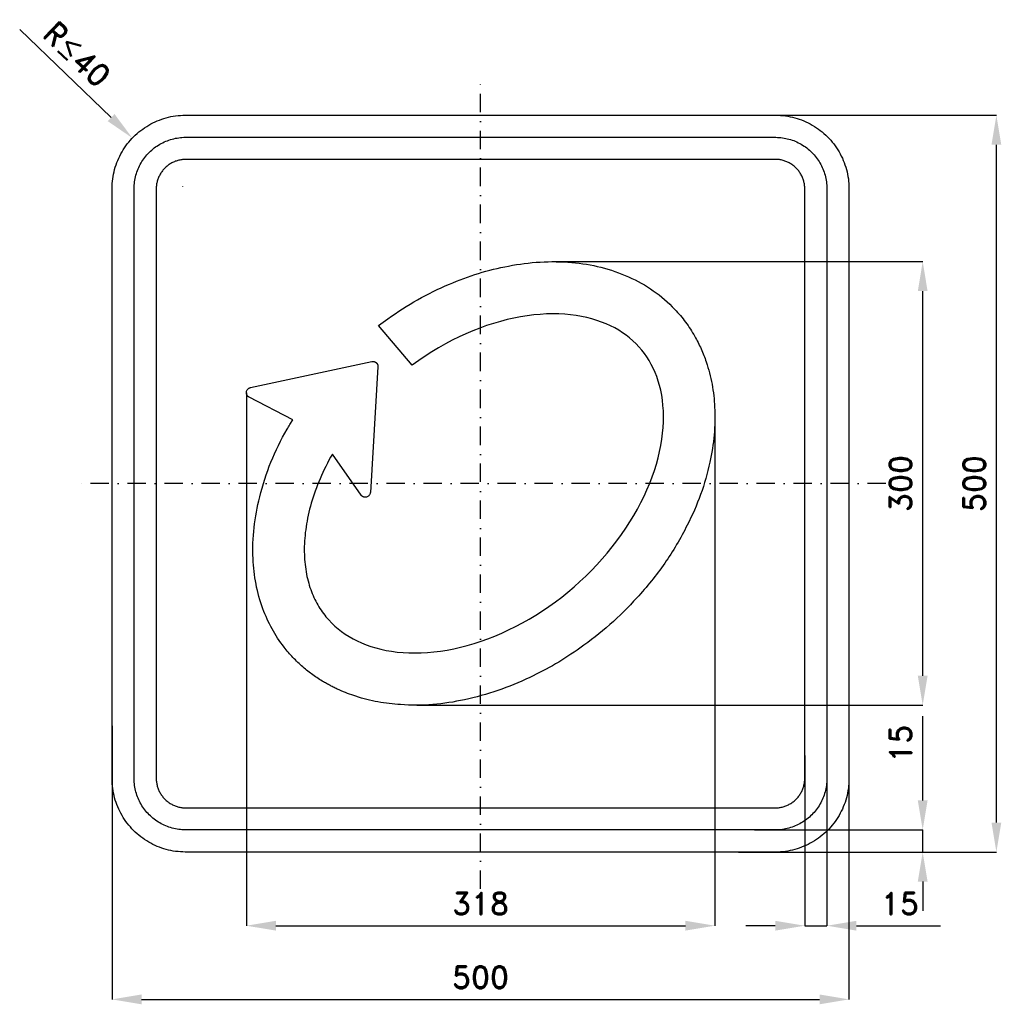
# Model space of a CAD drawing. Header units: millimetres. Extents: x -63 to 603, y -103 to 565.
import ezdxf

# ---------------------------------------------------------------- set-up
doc = ezdxf.new("R2010")
doc.units = ezdxf.units.MM
doc.header["$LTSCALE"] = 5
doc.linetypes.add('ČERCHOVANÁX2', pattern=[2, 1, -0.5, 0, -0.5])
doc.layers.add('Kóty', color=2, linetype='Continuous')
doc.layers.add('Značka', color=7, linetype='Continuous')
doc.styles.get("Standard").update_dxf_attribs({"font": 'romand.shx', "height": 15})
doc.dimstyles.new('Kopie Standard', dxfattribs={"dimtxt": 15, "dimasz": 20, "dimexe": 0.18, "dimexo": 0.0625, "dimgap": 7.5, "dimtad": 1, "dimdec": 0, "dimzin": 0, "dimdsep": 46, "dimtxsty": 'Standard', "dimcen": 0.09, "dimadec": 0, "dimazin": 0, "dimtfac": 1, "dimtdec": 0, "dimtofl": 0, "dimtmove": 0, "dimatfit": 3, "dimfxl": 1, "dimtolj": 1, "dimtzin": 0, "dimarcsym": 0})

# ---------------------------------------------------------------- blocks, each defined once
blk = doc.blocks.new('*D0')
at = {"layer": 'Defpoints', "color": 0, "transparency": 16777216}
for p in [(91.18, 311.62), (408.99, 291.32), (408.99, -50)]:
    blk.add_point(p, dxfattribs=at)
at = {"layer": 'Kóty', "color": 0, "lineweight": -2, "transparency": 16777216}
for p, q in [((91.18, 311.56), (91.18, -50.18)), ((408.99, 291.26), (408.99, -50.18)), ((111.18, -50), (388.99, -50))]:
    blk.add_line(p, q, dxfattribs=at)
at = {"layer": 'Kóty', "color": 0, "transparency": 16777216}
for points in [[(111.18, -46.67), (111.18, -53.33), (91.18, -50)], [(388.99, -46.67), (388.99, -53.33), (408.99, -50)]]:
    blk.add_solid(points, dxfattribs=at)
at = {"layer": 'Kóty', "color": 0, "transparency": 16777216, "insert": (250.08, -35), "char_height": 15, "attachment_point": 5}
blk.add_mtext('\\A1;318', dxfattribs=at)
blk = doc.blocks.new('*D1')
at = {"layer": 'Defpoints', "color": 0, "transparency": 16777216}
for p in [(500, 107.15), (0, 85.62), (500, -100)]:
    blk.add_point(p, dxfattribs=at)
at = {"layer": 'Kóty', "color": 0, "lineweight": -2, "transparency": 16777216}
for p, q in [((500, 107.08), (500, -100.18)), ((0, 85.56), (0, -100.18)), ((20, -100), (480, -100))]:
    blk.add_line(p, q, dxfattribs=at)
at = {"layer": 'Kóty', "color": 0, "transparency": 16777216}
for points in [[(20, -96.67), (20, -103.33), (0, -100)], [(480, -96.67), (480, -103.33), (500, -100)]]:
    blk.add_solid(points, dxfattribs=at)
at = {"layer": 'Kóty', "color": 0, "transparency": 16777216, "insert": (250, -85), "char_height": 15, "attachment_point": 5}
blk.add_mtext('\\A1;500', dxfattribs=at)
blk = doc.blocks.new('*D2')
at = {"layer": 'Defpoints', "color": 0, "transparency": 16777216}
for p in [(298.43, 400.62), (550, 400.62), (206.65, 99.62)]:
    blk.add_point(p, dxfattribs=at)
at = {"layer": 'Kóty', "color": 0, "lineweight": -2, "transparency": 16777216}
for p, q in [((298.49, 400.62), (550.18, 400.62)), ((550, 119.62), (550, 380.62)), ((206.72, 99.62), (550.18, 99.62))]:
    blk.add_line(p, q, dxfattribs=at)
at = {"layer": 'Kóty', "color": 0, "transparency": 16777216}
for points in [[(546.67, 380.62), (553.33, 380.62), (550, 400.62)], [(546.67, 119.62), (553.33, 119.62), (550, 99.62)]]:
    blk.add_solid(points, dxfattribs=at)
at = {"layer": 'Kóty', "color": 0, "transparency": 16777216, "insert": (535, 250.12), "char_height": 15, "attachment_point": 5, "rotation": 90}
blk.add_mtext('\\A1;300', dxfattribs=at)
blk = doc.blocks.new('*D3')
at = {"layer": 'Defpoints', "color": 0, "transparency": 16777216}
for p in [(424.53, 500), (600, 500), (424.97, 0)]:
    blk.add_point(p, dxfattribs=at)
at = {"layer": 'Kóty', "color": 0, "lineweight": -2, "transparency": 16777216}
for p, q in [((424.59, 500), (600.18, 500)), ((600, 20), (600, 480)), ((425.03, 0), (600.18, 0))]:
    blk.add_line(p, q, dxfattribs=at)
at = {"layer": 'Kóty', "color": 0, "transparency": 16777216}
for points in [[(596.67, 480), (603.33, 480), (600, 500)], [(596.67, 20), (603.33, 20), (600, 0)]]:
    blk.add_solid(points, dxfattribs=at)
at = {"layer": 'Kóty', "color": 0, "transparency": 16777216, "insert": (585, 250), "char_height": 15, "attachment_point": 5, "rotation": 90}
blk.add_mtext('\\A1;500', dxfattribs=at)
blk = doc.blocks.new('*D4')
at = {"layer": 'Defpoints', "color": 0, "transparency": 16777216}
for p in [(435.75, 15), (550, 15), (435.75, 0)]:
    blk.add_point(p, dxfattribs=at)
at = {"layer": 'Kóty', "color": 0, "lineweight": -2, "transparency": 16777216}
for p, q in [((550, 35), (550, 92.14)), ((435.81, 15), (550.18, 15)), ((435.81, 0), (550.18, 0)), ((550, -20), (550, -40))]:
    blk.add_line(p, q, dxfattribs=at)
at = {"layer": 'Kóty', "color": 0, "transparency": 16777216}
for points in [[(546.67, 35), (553.33, 35), (550, 15)], [(546.67, -20), (553.33, -20), (550, 0)]]:
    blk.add_solid(points, dxfattribs=at)
at = {"layer": 'Kóty', "color": 0, "transparency": 16777216, "insert": (535, 73.57), "char_height": 15, "attachment_point": 5, "rotation": 90}
blk.add_mtext('\\A1;15', dxfattribs=at)

msp = doc.modelspace()

# ---------------------------------------------------------------- linework, layer by layer
at = {"layer": 'Kóty'}
for p, q in [((-62.65, 558.07), (-0.62, 498.36)), ((47.96, 451.52), (48.14, 451.52)), ((48.05, 451.43), (48.05, 451.61)), ((485, 68.85), (485, -50.18)), ((470, 65.48), (470, -50.18)), ((450, -50), (430, -50)), ((505, -50), (562.14, -50))]:
    msp.add_line(p, q, dxfattribs=at)
for points in [[(550, 0), (550, 15)], [(470, -50), (485, -50)]]:
    msp.add_lwpolyline(points, dxfattribs=at)
for points in [[(1.7, 500.76), (-2.93, 495.96), (13.79, 484.49)], [(450, -46.67), (450, -53.33), (470, -50)], [(505, -46.67), (505, -53.33), (485, -50)]]:
    msp.add_solid(points, dxfattribs=at)
at = {"layer": 'Značka', "color": 6, "linetype": 'ČERCHOVANÁX2', "ltscale": 2.5}
for points in [[(250, -25), (250, 525)], [(525, 250), (-25, 250)]]:
    msp.add_lwpolyline(points, dxfattribs=at)
at = {"layer": 'Značka', "color": 3}
for points in [[(50, 0), (49.8, 0), (49.61, 0, -0.03218), (43.15, 0.45, -0.035443), (36.81, 1.77, -0.036267), (30.67, 3.85, -0.03442), (24.89, 6.76, -0.033722), (19.5, 10.36, -0.034085), (14.64, 14.64, -0.034209), (10.35, 19.5, -0.034229), (6.76, 24.89, -0.034044), (3.87, 30.67, -0.033412), (1.77, 36.81, -0.034127), (0.43, 43.15, -0.036745), (0, 49.61), (0, 49.8), (0, 50), (0, 450), (0, 450.2), (0, 450.39, -0.03218), (0.45, 456.85, -0.035443), (1.77, 463.19, -0.036267), (3.85, 469.33, -0.034422), (6.76, 475.11, -0.033722), (10.36, 480.5, -0.034087), (14.64, 485.36, -0.034208), (19.5, 489.65, -0.034231), (24.89, 493.24, -0.034039), (30.67, 496.13, -0.033412), (36.81, 498.23, -0.034124), (43.15, 499.57, -0.036741), (49.61, 500), (49.8, 500), (50, 500), (450, 500), (450.2, 500), (450.39, 500, -0.032179), (456.85, 499.55, -0.035442), (463.19, 498.23, -0.036264), (469.33, 496.15, -0.034416), (475.11, 493.24, -0.033719), (480.5, 489.64, -0.034088), (485.36, 485.36, -0.034205), (489.65, 480.5, -0.034231), (493.24, 475.11, -0.034041), (496.13, 469.33, -0.033413), (498.23, 463.19, -0.034124), (499.57, 456.85, -0.036741), (500, 450.39), (500, 450.2), (500, 450), (500, 50), (500, 49.8), (500, 49.61, -0.032179), (499.55, 43.15, -0.035442), (498.23, 36.81, -0.036264), (496.15, 30.67, -0.034415), (493.24, 24.89, -0.033719), (489.64, 19.5, -0.034086), (485.36, 14.64, -0.034205), (480.5, 10.35, -0.03423), (475.11, 6.76, -0.034046), (469.33, 3.87, -0.033413), (463.19, 1.77, -0.034127), (456.85, 0.43, -0.036745), (450.39, 0), (450.2, 0), (450, 0), (50, 0)], [(50, 15), (49.86, 15), (49.73, 15, -0.03218), (45.21, 15.32, -0.035443), (40.76, 16.24, -0.036267), (36.47, 17.69, -0.034421), (32.42, 19.73, -0.033721), (28.65, 22.25, -0.034085), (25.25, 25.25, -0.034209), (22.25, 28.65, -0.034229), (19.73, 32.42, -0.034044), (17.71, 36.47, -0.033412), (16.24, 40.76, -0.034127), (15.3, 45.21, -0.036745), (15, 49.73), (15, 49.86), (15, 50), (15, 450), (15, 450.14), (15, 450.27, -0.032181), (15.32, 454.79, -0.035442), (16.24, 459.24, -0.036269), (17.69, 463.53, -0.034425), (19.73, 467.58, -0.033726), (22.25, 471.35, -0.03408), (25.25, 474.75, -0.034207), (28.65, 477.75, -0.03422), (32.42, 480.26, -0.034045), (36.47, 482.29, -0.03341), (40.76, 483.76, -0.034129), (45.21, 484.7, -0.036744), (49.73, 485), (49.86, 485), (50, 485), (450, 485), (450.14, 485), (450.27, 485, -0.032179), (454.79, 484.68, -0.035441), (459.24, 483.76, -0.036271), (463.53, 482.31, -0.034422), (467.58, 480.26, -0.033719), (471.35, 477.75, -0.034074), (474.75, 474.75, -0.034205), (477.75, 471.35, -0.034219), (480.26, 467.58, -0.034043), (482.29, 463.53, -0.033408), (483.76, 459.24, -0.03413), (484.7, 454.79, -0.036744), (485, 450.27), (485, 450.14), (485, 450), (485, 50), (485, 49.86), (485, 49.73, -0.032179), (484.68, 45.21, -0.035442), (483.76, 40.76, -0.036269), (482.31, 36.47, -0.034418), (480.26, 32.42, -0.033714), (477.75, 28.65, -0.034079), (474.75, 25.25, -0.034207), (471.35, 22.25, -0.034228), (467.58, 19.73, -0.034043), (463.53, 17.71, -0.03341), (459.24, 16.24, -0.034128), (454.79, 15.3, -0.036745), (450.27, 15), (450.14, 15), (450, 15), (50, 15)], [(50, 30), (450, 30), (450.08, 30), (450.16, 30, 0.032179), (452.74, 30.18, 0.035444), (455.28, 30.71, 0.036265), (457.73, 31.54, 0.034417), (460.05, 32.71, 0.033718), (462.2, 34.14, 0.03408), (464.14, 35.86, 0.034213), (465.86, 37.8, 0.034222), (467.29, 39.95, 0.034048), (468.45, 42.27, 0.033405), (469.29, 44.72, 0.034129), (469.83, 47.26, 0.036741), (470, 49.84), (470, 49.92), (470, 50), (470, 450), (470, 450.08), (470, 450.16, 0.032179), (469.82, 452.74, 0.035443), (469.29, 455.28, 0.036259), (468.46, 457.73, 0.034409), (467.29, 460.05, 0.033719), (465.86, 462.2, 0.034073), (464.14, 464.14, 0.034214), (462.2, 465.86, 0.034226), (460.05, 467.29, 0.03405), (457.73, 468.45, 0.033407), (455.28, 469.29, 0.034128), (452.74, 469.83, 0.036741), (450.16, 470), (450.08, 470), (450, 470), (50, 470), (49.92, 470), (49.84, 470, 0.032179), (47.26, 469.82, 0.035442), (44.72, 469.29, 0.036259), (42.27, 468.46, 0.034414), (39.95, 467.29, 0.03372), (37.8, 465.86, 0.034079), (35.86, 464.14, 0.03421), (34.14, 462.2, 0.034232), (32.71, 460.05, 0.034046), (31.55, 457.73, 0.033413), (30.71, 455.28, 0.034126), (30.17, 452.74, 0.036744), (30, 450.16), (30, 450.08), (30, 450), (30, 50), (30, 49.92), (30, 49.84, 0.032179), (30.18, 47.26, 0.035443), (30.71, 44.72, 0.036265), (31.54, 42.27, 0.034421), (32.71, 39.95, 0.033719), (34.14, 37.8, 0.034086), (35.86, 35.86, 0.034208), (37.8, 34.14, 0.034229), (39.95, 32.71, 0.034044), (42.27, 31.55, 0.033412), (44.72, 30.71, 0.034128), (47.26, 30.17, 0.036744), (49.84, 30), (49.92, 30), (50, 30)], [(93.09, 308.58), (93.05, 308.59), (93.01, 308.62), (92.93, 308.66), (92.84, 308.71), (92.83, 308.72), (92.83, 308.72), (92.79, 308.74), (92.76, 308.76), (92.73, 308.79), (92.7, 308.81), (92.66, 308.83), (92.63, 308.86), (92.59, 308.89), (92.55, 308.91), (92.52, 308.94), (92.48, 308.97), (92.47, 308.98), (92.47, 308.98), (92.46, 308.99), (92.46, 308.99), (92.43, 309.02), (92.4, 309.04), (92.37, 309.07), (92.34, 309.09), (92.31, 309.12), (92.27, 309.15), (92.24, 309.18), (92.21, 309.22), (92.17, 309.25), (92.14, 309.29), (92.14, 309.29), (92.13, 309.3), (92.13, 309.3), (92.12, 309.31), (92.1, 309.34), (92.07, 309.37), (92.05, 309.39), (92.02, 309.42), (91.99, 309.46), (91.96, 309.49), (91.93, 309.53), (91.91, 309.56), (91.88, 309.6), (91.85, 309.64), (91.84, 309.65), (91.84, 309.65), (91.84, 309.66), (91.83, 309.66), (91.81, 309.7), (91.79, 309.73), (91.77, 309.76), (91.75, 309.79), (91.72, 309.83), (91.7, 309.87), (91.67, 309.91), (91.65, 309.95), (91.63, 309.99), (91.61, 310.03), (91.6, 310.04), (91.6, 310.05), (91.6, 310.05), (91.59, 310.06), (91.57, 310.09), (91.56, 310.13), (91.54, 310.16), (91.52, 310.19), (91.5, 310.23), (91.49, 310.28), (91.47, 310.32), (91.45, 310.36), (91.43, 310.4), (91.41, 310.45), (91.41, 310.46), (91.41, 310.46), (91.41, 310.47), (91.4, 310.48), (91.39, 310.51), (91.38, 310.55), (91.36, 310.58), (91.35, 310.62), (91.34, 310.67), (91.32, 310.71), (91.31, 310.75), (91.3, 310.8), (91.29, 310.85), (91.28, 310.89), (91.28, 310.9), (91.27, 310.91), (91.27, 310.91), (91.27, 310.92), (91.26, 310.96), (91.25, 311), (91.24, 311.03), (91.24, 311.07), (91.23, 311.12), (91.22, 311.16), (91.21, 311.21), (91.21, 311.25), (91.2, 311.3), (91.2, 311.35), (91.19, 311.36), (91.19, 311.36), (91.19, 311.37), (91.19, 311.38), (91.19, 311.42), (91.19, 311.45), (91.18, 311.49), (91.18, 311.53), (91.18, 311.57), (91.18, 311.62), (91.18, 311.67), (91.18, 311.71), (91.18, 311.76), (91.18, 311.81), (91.18, 311.82), (91.18, 311.82), (91.18, 311.83), (91.18, 311.84), (91.18, 311.88), (91.18, 311.92), (91.18, 311.95), (91.19, 311.99), (91.19, 312.04, -0.003449), (91.19, 312.08), (91.2, 312.13), (91.2, 312.18), (91.21, 312.22), (91.22, 312.27), (91.22, 312.28), (91.22, 312.29), (91.22, 312.29), (91.22, 312.3), (91.23, 312.34), (91.23, 312.38), (91.24, 312.41), (91.25, 312.45), (91.26, 312.5), (91.27, 312.54), (91.28, 312.58), (91.29, 312.63), (91.3, 312.68), (91.32, 312.72), (91.32, 312.73), (91.32, 312.74), (91.48, 313.17), (91.69, 313.58), (91.96, 313.96), (92.27, 314.3), (92.62, 314.59), (93, 314.84), (93.01, 314.84), (93.02, 314.85), (93.05, 314.86), (93.08, 314.88), (93.12, 314.9), (93.15, 314.91), (93.19, 314.93), (93.23, 314.95), (93.27, 314.97), (93.31, 314.99), (93.36, 315.01), (93.4, 315.03), (93.41, 315.03), (93.42, 315.03), (93.42, 315.03), (93.43, 315.04), (93.46, 315.05), (93.5, 315.06), (93.54, 315.08), (93.57, 315.09), (93.61, 315.1), (93.66, 315.12), (93.7, 315.13), (93.75, 315.14), (93.79, 315.15), (93.84, 315.17), (93.85, 315.17), (93.85, 315.17), (93.9, 315.18), (93.94, 315.19), (176.19, 332.86), (176.23, 332.87), (176.27, 332.88), (176.65, 332.93), (176.65, 332.93), (176.66, 332.93), (176.69, 332.93), (176.72, 332.93), (176.75, 332.94), (176.78, 332.94), (176.82, 332.94), (176.86, 332.94), (176.9, 332.94), (176.94, 332.94), (176.98, 332.94), (177.02, 332.94), (177.02, 332.94), (177.03, 332.94), (177.03, 332.94), (177.04, 332.94), (177.08, 332.94), (177.12, 332.93), (177.16, 332.93), (177.19, 332.93), (177.24, 332.93), (177.28, 332.92), (177.33, 332.92), (177.37, 332.91), (177.42, 332.9), (177.47, 332.89), (177.47, 332.89), (177.48, 332.89), (177.49, 332.89), (177.5, 332.89), (177.53, 332.88), (177.57, 332.88), (177.61, 332.87), (177.64, 332.86), (177.69, 332.85), (177.73, 332.84), (177.78, 332.83), (177.82, 332.82), (177.87, 332.8), (177.91, 332.79), (177.92, 332.79), (177.93, 332.78), (177.93, 332.78), (177.94, 332.78), (177.98, 332.77), (178.01, 332.76), (178.05, 332.75), (178.08, 332.73), (178.12, 332.72), (178.17, 332.7), (178.21, 332.69), (178.25, 332.67), (178.3, 332.65), (178.34, 332.63), (178.35, 332.63), (178.35, 332.62), (178.36, 332.62), (178.37, 332.62), (178.4, 332.6), (178.44, 332.58), (178.47, 332.57), (178.5, 332.55), (178.54, 332.53), (178.58, 332.51), (178.62, 332.49), (178.66, 332.46), (178.7, 332.44), (178.74, 332.41), (178.75, 332.41), (178.75, 332.4), (178.76, 332.4), (178.76, 332.4), (178.8, 332.38), (178.83, 332.36), (178.86, 332.33), (178.89, 332.31), (178.93, 332.29), (178.97, 332.26), (179.01, 332.23), (179.04, 332.2), (179.08, 332.17), (179.12, 332.14), (179.12, 332.14), (179.13, 332.13), (179.13, 332.13), (179.14, 332.13), (179.17, 332.1), (179.2, 332.07), (179.22, 332.05), (179.25, 332.03), (179.28, 332), (179.32, 331.96), (179.35, 331.93), (179.38, 331.9), (179.41, 331.86), (179.45, 331.83), (179.45, 331.82), (179.46, 331.82), (179.46, 331.81), (179.47, 331.81), (179.49, 331.78), (179.52, 331.75), (179.54, 331.72), (179.57, 331.69), (179.6, 331.66), (179.62, 331.62), (179.65, 331.59), (179.68, 331.55), (179.71, 331.51), (179.74, 331.47), (179.74, 331.47), (179.74, 331.46), (179.75, 331.45), (179.75, 331.45), (179.78, 331.42), (179.8, 331.38), (179.82, 331.35), (179.84, 331.32), (179.86, 331.28), (179.89, 331.24), (179.91, 331.2), (179.93, 331.16), (179.96, 331.12), (179.98, 331.08), (179.98, 331.07), (179.99, 331.07), (179.99, 331.06), (179.99, 331.05), (180.01, 331.02), (180.03, 330.98), (180.04, 330.95), (180.06, 330.92), (180.08, 330.87), (180.1, 330.83), (180.11, 330.79), (180.13, 330.75), (180.15, 330.7), (180.17, 330.66), (180.17, 330.65), (180.17, 330.64), (180.18, 330.64), (180.18, 330.63), (180.19, 330.59), (180.2, 330.56), (180.22, 330.52), (180.23, 330.49), (180.24, 330.44), (180.25, 330.4), (180.27, 330.35), (180.28, 330.31), (180.29, 330.26), (180.3, 330.22), (180.3, 330.21), (180.3, 330.2), (180.31, 330.2), (180.31, 330.19), (180.32, 330.15), (180.32, 330.11), (180.33, 330.07), (180.34, 330.04), (180.35, 329.99), (180.35, 329.95), (180.36, 329.9), (180.37, 329.86), (180.37, 329.81), (180.38, 329.76), (180.38, 329.75), (180.38, 329.74), (180.38, 329.74), (180.38, 329.73), (180.39, 329.69), (180.39, 329.65), (180.39, 329.62), (180.39, 329.58), (180.39, 329.53), (180.39, 329.49), (180.39, 329.44), (180.39, 329.39), (180.39, 329.34), (180.39, 329.3), (180.39, 329.29), (180.39, 329.28), (180.39, 329.23), (180.39, 329.19), (175.27, 244.06), (175.27, 244.02), (175.26, 243.98), (175.25, 243.88), (175.24, 243.78), (175.15, 243.32), (175, 242.89), (174.79, 242.48), (174.53, 242.09), (174.23, 241.75), (173.88, 241.45), (173.5, 241.19), (173.09, 241), (172.65, 240.85), (172.21, 240.77), (171.75, 240.74), (171.3, 240.78), (171.29, 240.78), (171.28, 240.78), (171.25, 240.78), (171.21, 240.79), (171.17, 240.8), (171.14, 240.8), (171.09, 240.81), (171.05, 240.82), (171, 240.83), (170.96, 240.84), (170.91, 240.85), (170.86, 240.87), (170.86, 240.87), (170.85, 240.87), (170.85, 240.87), (170.84, 240.87), (170.8, 240.88), (170.76, 240.9), (170.73, 240.91), (170.69, 240.92), (170.65, 240.93), (170.61, 240.95), (170.57, 240.97), (170.52, 240.98), (170.48, 241), (170.43, 241.02), (170.43, 241.02), (170.42, 241.03), (170.41, 241.03), (170.41, 241.03), (170.37, 241.05), (170.34, 241.06), (170.3, 241.08), (170.27, 241.09), (170.23, 241.12), (170.19, 241.14), (170.15, 241.16), (170.11, 241.18), (170.07, 241.2), (170.03, 241.23), (170.02, 241.23), (170.01, 241.24), (170.01, 241.24), (170, 241.24), (169.97, 241.26), (169.93, 241.28), (169.91, 241.31), (169.87, 241.32), (169.84, 241.35), (169.8, 241.38), (169.76, 241.4), (169.72, 241.43), (169.69, 241.46), (169.65, 241.49), (169.64, 241.5), (169.64, 241.5), (169.63, 241.5), (169.63, 241.51), (169.6, 241.53), (169.57, 241.56), (169.54, 241.58), (169.51, 241.6), (169.47, 241.63), (169.44, 241.66), (169.41, 241.7), (169.37, 241.73), (169.34, 241.76), (169.3, 241.8), (169.3, 241.8), (169.3, 241.81), (169.29, 241.81), (169.29, 241.82), (169.26, 241.84), (169.23, 241.87), (169.21, 241.9), (169.18, 241.93), (169.15, 241.96), (169.12, 242), (169.1, 242.03), (169.07, 242.07), (169.04, 242.11), (169.01, 242.15), (169.01, 242.15), (169, 242.16), (168.98, 242.19), (168.95, 242.23), (149.5, 270.07), (148.33, 267.98), (147.19, 265.88), (146.09, 263.79), (145.03, 261.69), (144.01, 259.59), (143.02, 257.5), (142.07, 255.4), (141.15, 253.3), (140.28, 251.21), (139.44, 249.11), (138.64, 247.03), (137.87, 244.94), (137.15, 242.87), (136.46, 240.8), (135.81, 238.73), (135.2, 236.68), (134.62, 234.63), (134.08, 232.6), (133.58, 230.57), (133.12, 228.56), (132.7, 226.56), (132.31, 224.57), (131.96, 222.6), (131.65, 220.64), (131.37, 218.69), (131.13, 216.77), (130.93, 214.86), (130.76, 212.97), (130.62, 211.09), (130.53, 209.24), (130.46, 207.4), (130.44, 205.58), (130.44, 203.79), (130.48, 202.01), (130.55, 200.26), (130.66, 198.53), (130.8, 196.82), (130.97, 195.13), (131.17, 193.47), (131.4, 191.84), (131.66, 190.22), (131.95, 188.63), (132.27, 187.06), (132.62, 185.52), (133, 184), (133.41, 182.5), (133.84, 181.03), (134.3, 179.59), (134.79, 178.17), (135.31, 176.77), (135.85, 175.4), (136.41, 174.05), (137.01, 172.72), (137.62, 171.42), (138.27, 170.14), (138.93, 168.89), (139.63, 167.65), (140.34, 166.44), (141.09, 165.26), (141.85, 164.09), (142.64, 162.95), (143.46, 161.83), (144.3, 160.73), (145.16, 159.65), (147.05, 157.46), (149.05, 155.36), (151.17, 153.34), (153.4, 151.42), (155.75, 149.59), (158.21, 147.85), (160.8, 146.21), (163.51, 144.66), (166.35, 143.21), (169.32, 141.86), (172.41, 140.62), (175.62, 139.49), (178.96, 138.48), (182.42, 137.59), (186, 136.83), (189.7, 136.2), (193.5, 135.7), (197.42, 135.34), (201.43, 135.13), (205.54, 135.07), (209.74, 135.15), (214.02, 135.39), (218.38, 135.79), (222.81, 136.34), (227.29, 137.06), (231.83, 137.93), (236.42, 138.97), (241.04, 140.17), (245.69, 141.53), (250.36, 143.05), (255.05, 144.73), (259.74, 146.57), (264.42, 148.56), (269.09, 150.71), (273.75, 153.01), (278.37, 155.46), (282.96, 158.05), (287.51, 160.79), (292, 163.66), (296.44, 166.66), (300.81, 169.8), (305.11, 173.05), (309.32, 176.43), (313.45, 179.92), (317.49, 183.51), (321.42, 187.21), (325.25, 191), (328.97, 194.89), (332.56, 198.85), (336.03, 202.9), (339.38, 207), (342.59, 211.18), (345.66, 215.4), (348.59, 219.68), (351.37, 223.99), (354, 228.34), (356.47, 232.71), (358.79, 237.09), (360.95, 241.49), (362.95, 245.88), (364.78, 250.26), (366.45, 254.64), (367.95, 258.98), (369.29, 263.3), (370.46, 267.57), (371.47, 271.8), (372.31, 275.97), (372.99, 280.08), (373.51, 284.13), (373.87, 288.1), (374.08, 291.98), (374.13, 295.78), (374.04, 299.49), (373.8, 303.1), (373.42, 306.62), (372.91, 310.03), (372.27, 313.33), (371.5, 316.53), (370.6, 319.62), (369.59, 322.61), (368.46, 325.49), (367.22, 328.27), (365.87, 330.94), (364.41, 333.51), (362.84, 335.98), (361.17, 338.36), (359.39, 340.64), (357.49, 342.83), (355.49, 344.93), (353.37, 346.94), (351.14, 348.86), (348.8, 350.69), (346.33, 352.43), (343.74, 354.07), (341.02, 355.62), (338.18, 357.07), (335.22, 358.42), (332.13, 359.66), (328.91, 360.79), (325.57, 361.8), (322.11, 362.68), (318.53, 363.44), (314.83, 364.07), (311.02, 364.57), (307.11, 364.93), (303.09, 365.14), (298.98, 365.2), (294.78, 365.11), (290.5, 364.87), (286.14, 364.47), (281.71, 363.91), (277.22, 363.2), (272.68, 362.32), (268.1, 361.28), (263.48, 360.08), (258.82, 358.72), (254.15, 357.2), (249.47, 355.51), (244.78, 353.68), (240.09, 351.68), (235.42, 349.53), (230.77, 347.23), (226.14, 344.78), (221.55, 342.18), (217.01, 339.45), (212.51, 336.57), (208.08, 333.57), (203.71, 330.43), (180.8, 357.22), (183.97, 359.57), (187.17, 361.88, -0.026816), (207.35, 374.76, -0.029815), (228.88, 385.29, -0.028286), (248.61, 392.62, -0.029684), (269.06, 397.63, -0.033491), (290.45, 400.37, -0.038728), (312, 400, -0.040909), (331.66, 396.83, -0.047101), (350.47, 390.27, -0.049418), (367.24, 380.88, -0.05329), (381.72, 368.3, -0.032818), (389.13, 359.54, -0.031512), (395.36, 349.91, -0.025197), (399.67, 341.43, -0.024219), (403.12, 332.57, -0.037353), (407.07, 317.43, -0.034393), (408.82, 301.87, -0.03741), (408.51, 283.08, -0.032618), (405.57, 264.52, -0.034903), (399.33, 242.66, -0.031154), (390.25, 221.81, -0.037352), (374.94, 195.95, -0.034583), (356.08, 172.54, -0.028708), (337.75, 154.36, -0.02881), (317.49, 138.42, -0.022403), (300.9, 127.67, -0.022891), (283.4, 118.46, -0.028898), (261.74, 109.57, -0.032129), (239.15, 103.37, -0.03383), (217.56, 100.1, -0.039107), (195.74, 100, -0.030867), (180.4, 101.86, -0.033752), (165.45, 105.66, -0.014672), (159.74, 107.65, -0.016368), (154.18, 109.98, -0.006436), (151.46, 111.26, -0.002141), (148.76, 112.59, -0.002028), (146.15, 114.02, -0.006082), (143.56, 115.48, -0.023684), (136.3, 120.19, -0.024143), (129.51, 125.57, -0.02626), (122.75, 132, -0.026167), (116.7, 139.09, -0.040574), (108.53, 151.48, -0.039313), (102.42, 165.02, -0.043194), (97.68, 181.79, -0.038294), (95.72, 199.11, -0.040962), (96.36, 220.19, -0.035091), (100.2, 240.98, -0.037269), (107.83, 264.62, -0.036284), (118.8, 286.84, -0.004157), (120.71, 290.12), (122.65, 293.38), (93.09, 308.58)]]:
    msp.add_lwpolyline(points, format="xyb", dxfattribs=at)

# ---------------------------------------------------------------- texts
at = {"layer": 'Kóty', "insert": (-23.67, 541.37), "char_height": 15, "attachment_point": 5, "rotation": 316.09698}
msp.add_mtext('\\A1;R{\\A0;≤}40', dxfattribs=at)
at = {"layer": 'Kóty', "insert": (534.61, -35), "char_height": 15, "attachment_point": 5}
msp.add_mtext('\\A1;15', dxfattribs=at)

# ---------------------------------------------------------------- dimensions: what is measured, and where the dimension line sits
at = {"layer": 'Kóty'}
for base, p1, p2, picture, middle in [((600, 500), (424.97, 0), (424.53, 500), '*D3', (585, 250)), ((550, 15), (435.75, 0), (435.75, 15), '*D4', (535, 73.57))]:
    dim = msp.add_linear_dim(base=base, p1=p1, p2=p2, angle=90, dimstyle='Kopie Standard', dxfattribs=at)
    dim.commit()
    dim.dimension.update_dxf_attribs({"geometry": picture, "text_midpoint": middle})
dim = msp.add_linear_dim(base=(550, 400.62), p1=(206.65, 99.62), p2=(298.43, 400.62), angle=90, text='300', dimstyle='Kopie Standard', dxfattribs=at)
dim.commit()
dim.dimension.update_dxf_attribs({"geometry": '*D2', "text_midpoint": (535, 250.12)})
for base, p1, p2, picture, middle in [((408.99, -50), (91.18, 311.62), (408.99, 291.32), '*D0', (250.08, -35)), ((500, -100), (0, 85.62), (500, 107.15), '*D1', (250, -85))]:
    dim = msp.add_linear_dim(base=base, p1=p1, p2=p2, dimstyle='Kopie Standard', dxfattribs=at)
    dim.commit()
    dim.dimension.update_dxf_attribs({"geometry": picture, "text_midpoint": middle})

doc.saveas('drawing.dxf')
